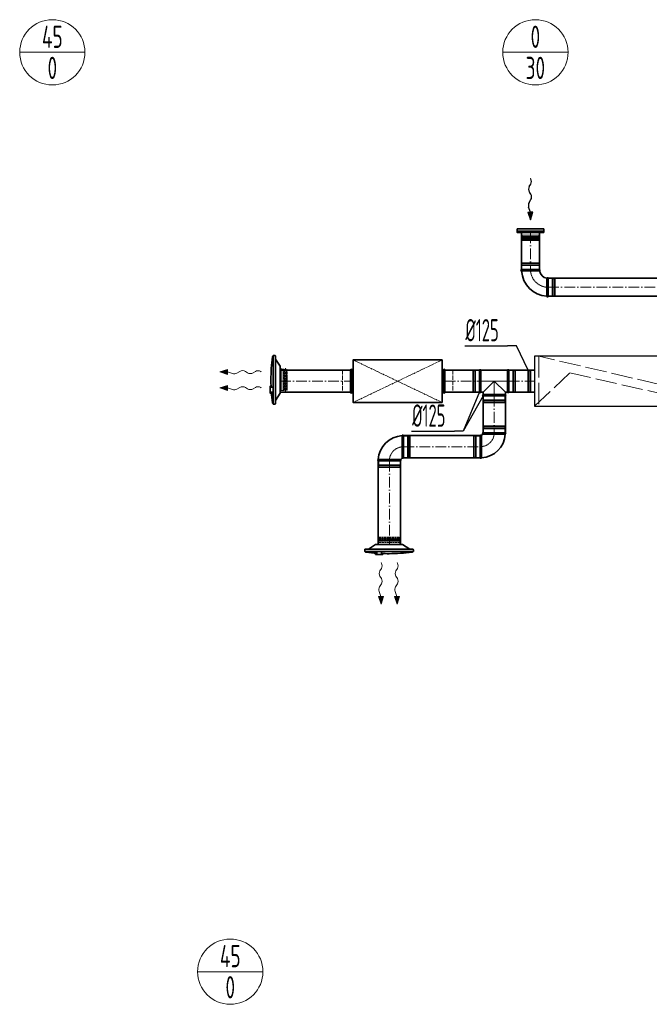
# Model space of a CAD drawing. Header units: millimetres. Extents: x -118717 to 8962, y 22910 to 145283.
# Tile 100 of 193: x -37142 to -33604, y 22910 to 28444. Entities that reach past the tile are written whole.
import ezdxf
from ezdxf.enums import TextEntityAlignment as Align

# ---------------------------------------------------------------- set-up
doc = ezdxf.new("R2010")
doc.units = ezdxf.units.MM
for name, pattern in [('ACAD_ISO02W100', [15, 12, -3]), ('ACAD_ISO10W100', [18, 12, -3, 0, -3]), ('phl_thick', [0])]:
    doc.linetypes.add(name, pattern=pattern)
for name, color, linetype, lineweight in [('VZT_01 SUP (PŘÍVOD) - OBRYS', 5, 'Continuous', 35), ('VZT_02 SUP (PŘÍVOD) - OSA', 5, 'ACAD_ISO10W100', 5), ('VZT_05 ETA (ODVOD) - OBRYS', 6, 'Continuous', 35), ('VZT_06 ETA (ODVOD) - OSA', 6, 'ACAD_ISO10W100', 5), ('VZT_21 ZAŘÍZENÍ - OBRYS', 1, 'Continuous', 30), ('VZT_22 ZAŘÍZENÍ - DETAIL', 8, 'Continuous', 5), ('VZT_30 DISTRIBUČNÍ PRVKY - OBRYS', 1, 'Continuous', 35), ('VZT_35 TLUMIČE HLUKU - OBRYS', 1, 'Continuous', 35), ('VZT_36 TLUMIČE HLUKU - OSA', 1, 'ACAD_ISO10W100', 5), ('VZT_37 TLUMIČE HLUKU - DETAIL', 8, 'ACAD_ISO02W100', 5), ('VZT_50 POPIS - OBECNE', 7, 'Continuous', 13), ('VZT_52 POPIS - DISTRIBUCE', 7, 'Continuous', 5), ('VZT_60_KOTY - DIMENZE', 7, 'Continuous', 5)]:
    doc.layers.add(name, color=color, linetype=linetype, lineweight=lineweight)
for name, color, linetype, lineweight, plot in [('VZT_03 SUP (PŘÍVOD) - NETISK', 8, 'ACAD_ISO02W100', 5, False), ('VZT_07 ETA (ODVOD) - NETISK', 8, 'ACAD_ISO02W100', 5, False), ('VZT_34 DISTRIBUČNÍ PRVKY - NETISK', 8, 'ACAD_ISO02W100', 5, False), ('VZT_39 TLUMIČE HLUKU - NETISK', 8, 'ACAD_ISO02W100', 5, False)]:
    doc.layers.add(name, color=color, linetype=linetype, lineweight=lineweight, plot=plot)
doc.styles.add('EVORA_125', font='isocp.shx', dxfattribs={"width": 0.6, "height": 125})
doc.styles.add('JS', font='isocp.shx', dxfattribs={"width": 0.6, "height": 125})

msp = doc.modelspace()

# ---------------------------------------------------------------- linework, layer by layer
at = {"color": 0, "lineweight": 13}
for p, q in [((-36018.3, 26464.9), (-35975.1, 26478.3)), ((-35975.4, 26450.3), (-36018.3, 26464.9)), ((-35975.4, 26450.3), (-35975.3, 26464.3)), ((-35975.1, 26478.3), (-35975.3, 26464.3)), ((-35975.3, 26464.3), (-35946.6, 26454.6)), ((-35921.2, 26456.8), (-35904.7, 26467.3)), ((-35873.7, 26466.8), (-35861.8, 26458.9)), ((-35830.8, 26458.5), (-35817.8, 26466.6)), ((-36018.3, 26374.9), (-35975.1, 26388.3)), ((-35975.4, 26360.3), (-36018.3, 26374.9)), ((-35975.4, 26360.3), (-35975.3, 26374.3)), ((-35975.1, 26388.3), (-35975.3, 26374.3)), ((-35975.3, 26374.3), (-35946.6, 26364.6)), ((-35921.2, 26366.8), (-35904.7, 26377.3)), ((-35873.7, 26376.8), (-35861.8, 26368.9)), ((-35830.8, 26368.5), (-35817.8, 26376.6)), ((-35118.2, 25346.3), (-35110.1, 25359.3)), ((-35028.2, 25346.3), (-35020.1, 25359.3)), ((-35109.9, 25303.4), (-35117.8, 25315.3)), ((-35019.9, 25303.4), (-35027.8, 25315.3)), ((-35119.9, 25255.9), (-35109.4, 25272.4)), ((-35029.9, 25255.9), (-35019.4, 25272.4)), ((-35126.4, 25201.7), (-35112.4, 25201.9)), ((-35126.4, 25201.7), (-35111.8, 25158.9)), ((-35112.4, 25201.9), (-35122.1, 25230.5)), ((-35098.4, 25202.1), (-35112.4, 25201.9)), ((-35111.8, 25158.9), (-35098.4, 25202.1)), ((-35036.4, 25201.7), (-35022.4, 25201.9)), ((-35036.4, 25201.7), (-35021.8, 25158.9)), ((-35022.4, 25201.9), (-35032.1, 25230.5)), ((-35008.4, 25202.1), (-35022.4, 25201.9)), ((-35021.8, 25158.9), (-35008.4, 25202.1))]:
    msp.add_line(p, q, dxfattribs=at)
at = {"lineweight": 13}
for p, q in [((-35787.7, 26466.7), (-35784.6, 26464.9)), ((-35787.7, 26376.7), (-35784.6, 26374.9)), ((-35110, 25389.4), (-35111.8, 25392.5)), ((-35020, 25389.4), (-35021.8, 25392.5))]:
    msp.add_line(p, q, dxfattribs=at)
at = {"color": 8, "lineweight": 5}
for points in [[(-34320.6, 27248), (-34320.6, 27233), (-34223.6, 27233), (-34223.6, 27248)], [(-34320.6, 27248), (-34223.6, 27248)], [(-34319.6, 27225.1), (-34272.1, 27225.1)], [(-34317.6, 27222.5), (-34272.1, 27222.5)], [(-34315.8, 27206.9), (-34317.2, 27203), (-34272.1, 27203)], [(-34316.7, 27207.1), (-34272.1, 27207.1)], [(-34316, 27218.8), (-34272.1, 27218.8)], [(-34224.6, 27225.1), (-34272.1, 27225.1)], [(-34226.5, 27222.5), (-34272.1, 27222.5)], [(-34228.1, 27218.8), (-34272.1, 27218.8)], [(-34227.4, 27207.1), (-34272.1, 27207.1)], [(-34228.3, 27206.9), (-34226.9, 27203), (-34272.1, 27203)]]:
    msp.add_lwpolyline(points, dxfattribs=at)
for points in [[(-34319.6, 27233), (-34319.6, 27225.1, 0.291473), (-34318, 27222.7, 0.291473)], [(-34224.6, 27233), (-34224.6, 27225.1, -0.291473), (-34226.1, 27222.7, -0.291473)], [(-34324.2, 27213.1), (-34318.2, 27214.5, -0.058981), (-34317.6, 27214.6), (-34272.1, 27214.6)], [(-34324.2, 27213.1), (-34318.4, 27211.7, 0.060863), (-34317.8, 27211.6), (-34272.1, 27211.6)], [(-34219.9, 27213.1), (-34225.9, 27214.5, 0.058981), (-34226.5, 27214.6), (-34272.1, 27214.6)], [(-34219.9, 27213.1), (-34225.7, 27211.7, -0.060863), (-34226.3, 27211.6), (-34272.1, 27211.6)]]:
    msp.add_lwpolyline(points, format="xyb", dxfattribs=at)
for centre, radius, start, end in [((-34307.7, 27212.4), 10.5, 142.1622, 210.2824), ((-34319.8, 27219.3), 3.88, 353.3265, 62.5007), ((-34224.3, 27219.3), 3.88, 117.4993, 186.6735), ((-34236.4, 27212.4), 10.5, 329.7176, 37.8378)]:
    msp.add_arc(centre, radius, start, end, dxfattribs=at)
at = {"color": 0, "lineweight": 13, "extrusion": (0, 0, -1)}
for centre, start_param, end_param in [((-35936.6, 26466.4), 3.908129, 5.191299), ((-35889.3, 26457.7), 0.766537, 2.375056), ((-35846.2, 26468), 3.908129, 5.516649), ((-35802.5, 26457.1), 0.766537, 2.320574), ((-35936.6, 26376.4), 3.908129, 5.191299), ((-35889.3, 26367.7), 0.766537, 2.375056), ((-35846.2, 26378), 3.908129, 5.516649), ((-35802.5, 26367.1), 0.766537, 2.320574)]:
    msp.add_ellipse(centre, major_axis=(-21.5, 0.3), ratio=0.625, start_param=start_param, end_param=end_param, dxfattribs=at)
at = {"color": 0, "lineweight": 13}
for centre, start_param, end_param in [((-35108.7, 25331), 3.908129, 5.516649), ((-35119.6, 25374.6), 0.766537, 2.320574), ((-35018.7, 25331), 3.908129, 5.516649), ((-35029.6, 25374.6), 0.766537, 2.320574), ((-35119, 25287.8), 0.766537, 2.375056), ((-35029, 25287.8), 0.766537, 2.375056), ((-35110.3, 25240.6), 3.908129, 5.191299), ((-35020.3, 25240.6), 3.908129, 5.191299)]:
    msp.add_ellipse(centre, major_axis=(0.3, -21.5), ratio=0.625, start_param=start_param, end_param=end_param, dxfattribs=at)
for points in [[(-35975.4, 26450.3), (-35975.1, 26478.3), (-36018.3, 26464.9)], [(-35975.4, 26360.3), (-35975.1, 26388.3), (-36018.3, 26374.9)], [(-35126.4, 25201.7), (-35098.4, 25202.1), (-35111.8, 25158.9)], [(-35036.4, 25201.7), (-35008.4, 25202.1), (-35021.8, 25158.9)]]:
    msp.add_solid(points, dxfattribs=at)
at = {"layer": 'VZT_01 SUP (PŘÍVOD) - OBRYS'}
for p, q in [((-34558.3, 26474.4), (-34558.3, 26349.4)), ((-34550.7, 26349.4), (-34550.7, 26474.4)), ((-34401, 26474.4), (-34550.7, 26474.4)), ((-34401, 26349.4), (-34401, 26474.4)), ((-34393.3, 26349.4), (-34393.3, 26474.4)), ((-34475.8, 26411.9), (-34538.3, 26349.4)), ((-34413.3, 26349.4), (-34475.8, 26411.9)), ((-34538.3, 26349.4), (-34550.7, 26349.4)), ((-34538.3, 26336.6), (-34538.3, 26349.4)), ((-34413.3, 26336.6), (-34413.3, 26349.4)), ((-34401, 26349.4), (-34413.3, 26349.4)), ((-34538.3, 26336.6), (-34413.3, 26336.6)), ((-34538.3, 26328.9), (-34413.3, 26328.9)), ((-34538.3, 26122.5), (-34413.3, 26122.5)), ((-34993.7, 25981), (-34993.7, 26106)), ((-34986, 25981), (-34986, 26106)), ((-34554.8, 26106), (-34554.8, 25981)), ((-34547.2, 26106), (-34547.2, 25981)), ((-34538.3, 26114.9), (-34413.3, 26114.9)), ((-35002.5, 25972.2), (-35127.5, 25972.2)), ((-35002.5, 25964.5), (-35127.5, 25964.5))]:
    msp.add_line(p, q, dxfattribs=at)
at = {"layer": 'VZT_01 SUP (PŘÍVOD) - OBRYS', "elevation": 0}
for points in [[(-35283.5, 26474.4), (-35678.6, 26474.4)], [(-34558.3, 26474.4), (-34753.5, 26474.4)], [(-34248.6, 26474.4), (-34393.3, 26474.4)], [(-35283.5, 26349.4), (-35678.6, 26349.4)], [(-34558.3, 26349.4), (-34753.5, 26349.4)], [(-34248.6, 26349.4), (-34393.3, 26349.4)], [(-34538.3, 26122.5), (-34538.3, 26328.9)], [(-34413.3, 26122.5), (-34413.3, 26328.9)], [(-34554.8, 26106), (-34986, 26106)], [(-35127.5, 25494.5), (-35127.5, 25964.5)], [(-35002.5, 25494.5), (-35002.5, 25964.5)], [(-34554.8, 25981), (-34986, 25981)]]:
    msp.add_lwpolyline(points, dxfattribs=at)
at = {"layer": 'VZT_01 SUP (PŘÍVOD) - OBRYS'}
for centre, radius, start, end in [((-34554.5, 26472.8), 4.17, 23.4678, 156.5322), ((-34397.1, 26472.8), 4.17, 23.4678, 156.5322), ((-34554.5, 26351.1), 4.17, 203.4678, 336.5322), ((-34397.1, 26351.1), 4.17, 203.4678, 336.5322), ((-34536.6, 26332.8), 4.17, 113.4678, 246.5322), ((-34415, 26332.8), 4.17, 293.4678, 66.5322), ((-34536.6, 26118.7), 4.17, 113.4678, 246.5322), ((-34415, 26118.7), 4.17, 290.3309, 66.5322), ((-34986, 25964.5), 141.5, 93.1369, 176.8631), ((-34989.8, 26104.4), 4.17, 23.4678, 159.6691), ((-34551, 26104.4), 4.17, 23.4678, 156.5322), ((-34554.8, 26122.5), 16.5, 293.8093, 336.1907), ((-34554.8, 26122.5), 141.5, 273.1369, 356.8631), ((-35125.8, 25968.4), 4.17, 110.3309, 246.5322), ((-35004.2, 25968.4), 4.17, 293.4678, 66.5322), ((-34986, 25964.5), 16.5, 113.8093, 156.1907), ((-34989.8, 25982.7), 4.17, 203.4678, 336.5322), ((-34551, 25982.7), 4.17, 203.4678, 339.6691)]:
    msp.add_arc(centre, radius, start, end, dxfattribs=at)
at = {"layer": 'VZT_02 SUP (PŘÍVOD) - OSA', "ltscale": 5, "elevation": 0}
for points in [[(-35678.6, 26411.9), (-35283.5, 26411.9)], [(-34753.5, 26411.9), (-34558.3, 26411.9)], [(-34393.3, 26411.9), (-34248.6, 26411.9)], [(-34475.8, 26328.9), (-34475.8, 26122.5)], [(-34986, 26043.5), (-34554.8, 26043.5)], [(-35065, 25964.5), (-35065, 25494.5)]]:
    msp.add_lwpolyline(points, dxfattribs=at)
at = {"layer": 'VZT_02 SUP (PŘÍVOD) - OSA', "ltscale": 0.3, "elevation": 0}
msp.add_lwpolyline([(-34475.8, 26328.9), (-34475.8, 26411.9)], dxfattribs=at)
for points in [[(-34475.8, 26122.5), (-34475.8, 26122.5, -0.414214), (-34554.8, 26043.5), (-34554.8, 26043.5)], [(-35065, 25964.5), (-35065, 25964.5, -0.414214), (-34986, 26043.5), (-34986, 26043.5)]]:
    msp.add_lwpolyline(points, format="xyb", dxfattribs=at)
at = {"layer": 'VZT_03 SUP (PŘÍVOD) - NETISK', "ltscale": 0.4}
for p, q in [((-34596.3, 26351.9), (-34596.3, 26471.9)), ((-34596.3, 26471.9), (-34592.3, 26471.9)), ((-34592.3, 26351.9), (-34592.3, 26471.9)), ((-34592.3, 26470.9), (-34591.8, 26470.9)), ((-34591.8, 26350.9), (-34591.8, 26472.9)), ((-34591.8, 26472.9), (-34591.3, 26472.9)), ((-34591.3, 26350.9), (-34591.3, 26472.9)), ((-34591.3, 26470.9), (-34584.3, 26470.9)), ((-34584.3, 26350.9), (-34584.3, 26472.9)), ((-34584.3, 26472.9), (-34583.8, 26472.9)), ((-34583.8, 26350.9), (-34583.8, 26472.9)), ((-34583.8, 26470.9), (-34580.3, 26470.9)), ((-34580.3, 26351.9), (-34580.3, 26471.9)), ((-34580.3, 26471.9), (-34558.3, 26471.9)), ((-34393.3, 26471.9), (-34371.3, 26471.9)), ((-34371.3, 26351.9), (-34371.3, 26471.9)), ((-34371.3, 26470.9), (-34367.8, 26470.9)), ((-34367.8, 26350.9), (-34367.8, 26472.9)), ((-34367.8, 26472.9), (-34367.3, 26472.9)), ((-34367.3, 26350.9), (-34367.3, 26472.9)), ((-34367.3, 26470.9), (-34360.3, 26470.9)), ((-34360.3, 26350.9), (-34360.3, 26472.9)), ((-34360.3, 26472.9), (-34359.8, 26472.9)), ((-34359.8, 26350.9), (-34359.8, 26472.9)), ((-34359.8, 26470.9), (-34359.3, 26470.9)), ((-34359.3, 26351.9), (-34359.3, 26471.9)), ((-34359.3, 26471.9), (-34355.3, 26471.9)), ((-34355.3, 26351.9), (-34355.3, 26471.9)), ((-34596.3, 26351.9), (-34592.3, 26351.9)), ((-34592.3, 26352.9), (-34591.8, 26352.9)), ((-34591.8, 26350.9), (-34591.3, 26350.9)), ((-34591.3, 26352.9), (-34584.3, 26352.9)), ((-34584.3, 26350.9), (-34583.8, 26350.9)), ((-34583.8, 26352.9), (-34580.3, 26352.9)), ((-34580.3, 26351.9), (-34558.3, 26351.9)), ((-34393.3, 26351.9), (-34371.3, 26351.9)), ((-34371.3, 26352.9), (-34367.8, 26352.9)), ((-34367.8, 26350.9), (-34367.3, 26350.9)), ((-34367.3, 26352.9), (-34360.3, 26352.9)), ((-34360.3, 26350.9), (-34359.8, 26350.9)), ((-34359.8, 26352.9), (-34359.3, 26352.9)), ((-34359.3, 26351.9), (-34355.3, 26351.9)), ((-34536.8, 26303.4), (-34414.8, 26303.4)), ((-34536.8, 26303.4), (-34536.8, 26302.9)), ((-34536.8, 26302.9), (-34414.8, 26302.9)), ((-34536.8, 26295.9), (-34414.8, 26295.9)), ((-34536.8, 26295.9), (-34536.8, 26295.4)), ((-34536.8, 26295.4), (-34414.8, 26295.4)), ((-34535.8, 26328.9), (-34535.8, 26306.9)), ((-34535.8, 26306.9), (-34415.8, 26306.9)), ((-34535.8, 26294.9), (-34415.8, 26294.9)), ((-34535.8, 26294.9), (-34535.8, 26290.9)), ((-34535.8, 26290.9), (-34415.8, 26290.9)), ((-34534.8, 26306.9), (-34534.8, 26303.4)), ((-34534.8, 26302.9), (-34534.8, 26295.9)), ((-34534.8, 26295.4), (-34534.8, 26294.9)), ((-34416.8, 26306.9), (-34416.8, 26303.4)), ((-34416.8, 26302.9), (-34416.8, 26295.9)), ((-34416.8, 26295.4), (-34416.8, 26294.9)), ((-34415.8, 26328.9), (-34415.8, 26306.9)), ((-34415.8, 26294.9), (-34415.8, 26290.9)), ((-34414.8, 26303.4), (-34414.8, 26302.9)), ((-34414.8, 26295.9), (-34414.8, 26295.4)), ((-34536.8, 26156), (-34414.8, 26156)), ((-34536.8, 26156), (-34536.8, 26155.5)), ((-34536.8, 26155.5), (-34414.8, 26155.5)), ((-34536.8, 26148.5), (-34414.8, 26148.5)), ((-34536.8, 26148.5), (-34536.8, 26148)), ((-34536.8, 26148), (-34414.8, 26148)), ((-34535.8, 26160.5), (-34415.8, 26160.5)), ((-34535.8, 26160.5), (-34535.8, 26156.5)), ((-34535.8, 26156.5), (-34415.8, 26156.5)), ((-34535.8, 26144.5), (-34415.8, 26144.5)), ((-34535.8, 26144.5), (-34535.8, 26122.5)), ((-34534.8, 26156.5), (-34534.8, 26156)), ((-34534.8, 26155.5), (-34534.8, 26148.5)), ((-34534.8, 26148), (-34534.8, 26144.5)), ((-34416.8, 26156.5), (-34416.8, 26156)), ((-34416.8, 26155.5), (-34416.8, 26148.5)), ((-34416.8, 26148), (-34416.8, 26144.5)), ((-34415.8, 26160.5), (-34415.8, 26156.5)), ((-34415.8, 26144.5), (-34415.8, 26122.5)), ((-34414.8, 26156), (-34414.8, 26155.5)), ((-34414.8, 26148.5), (-34414.8, 26148)), ((-34986, 26103.5), (-34964, 26103.5)), ((-34964, 25983.5), (-34964, 26103.5)), ((-34964, 26102.5), (-34960.5, 26102.5)), ((-34960.5, 25982.5), (-34960.5, 26104.5)), ((-34960.5, 26104.5), (-34960, 26104.5)), ((-34960, 25982.5), (-34960, 26104.5)), ((-34960, 26102.5), (-34953, 26102.5)), ((-34953, 25982.5), (-34953, 26104.5)), ((-34953, 26104.5), (-34952.5, 26104.5)), ((-34952.5, 25982.5), (-34952.5, 26104.5)), ((-34952.5, 26102.5), (-34952, 26102.5)), ((-34952, 25983.5), (-34952, 26103.5)), ((-34952, 26103.5), (-34948, 26103.5)), ((-34948, 25983.5), (-34948, 26103.5)), ((-34592.8, 26103.5), (-34592.8, 25983.5)), ((-34588.8, 26103.5), (-34592.8, 26103.5)), ((-34588.8, 26103.5), (-34588.8, 25983.5)), ((-34588.3, 26102.5), (-34588.8, 26102.5)), ((-34588.3, 26104.5), (-34588.3, 25982.5)), ((-34587.8, 26104.5), (-34588.3, 26104.5)), ((-34587.8, 26104.5), (-34587.8, 25982.5)), ((-34580.8, 26102.5), (-34587.8, 26102.5)), ((-34580.8, 26104.5), (-34580.8, 25982.5)), ((-34580.3, 26104.5), (-34580.8, 26104.5)), ((-34580.3, 26104.5), (-34580.3, 25982.5)), ((-34576.8, 26102.5), (-34580.3, 26102.5)), ((-34576.8, 26103.5), (-34576.8, 25983.5)), ((-34554.8, 26103.5), (-34576.8, 26103.5)), ((-35125, 25942.5), (-35125, 25964.5)), ((-35005, 25942.5), (-35005, 25964.5)), ((-34986, 25983.5), (-34964, 25983.5)), ((-34964, 25984.5), (-34960.5, 25984.5)), ((-34960.5, 25982.5), (-34960, 25982.5)), ((-34960, 25984.5), (-34953, 25984.5)), ((-34953, 25982.5), (-34952.5, 25982.5)), ((-34952.5, 25984.5), (-34952, 25984.5)), ((-34952, 25983.5), (-34948, 25983.5)), ((-34588.8, 25983.5), (-34592.8, 25983.5)), ((-34588.3, 25984.5), (-34588.8, 25984.5)), ((-34587.8, 25982.5), (-34588.3, 25982.5)), ((-34580.8, 25984.5), (-34587.8, 25984.5)), ((-34580.3, 25982.5), (-34580.8, 25982.5)), ((-34576.8, 25984.5), (-34580.3, 25984.5)), ((-34554.8, 25983.5), (-34576.8, 25983.5)), ((-35004, 25939), (-35126, 25939)), ((-35126, 25938.5), (-35126, 25939)), ((-35004, 25938.5), (-35126, 25938.5)), ((-35004, 25931.5), (-35126, 25931.5)), ((-35126, 25931), (-35126, 25931.5)), ((-35004, 25931), (-35126, 25931)), ((-35005, 25942.5), (-35125, 25942.5)), ((-35005, 25930.5), (-35125, 25930.5)), ((-35125, 25926.5), (-35125, 25930.5)), ((-35005, 25926.5), (-35125, 25926.5)), ((-35124, 25939), (-35124, 25942.5)), ((-35124, 25931.5), (-35124, 25938.5)), ((-35124, 25930.5), (-35124, 25931)), ((-35006, 25939), (-35006, 25942.5)), ((-35006, 25931.5), (-35006, 25938.5)), ((-35006, 25930.5), (-35006, 25931)), ((-35005, 25926.5), (-35005, 25930.5)), ((-35004, 25938.5), (-35004, 25939)), ((-35004, 25931), (-35004, 25931.5))]:
    msp.add_line(p, q, dxfattribs=at)
at = {"layer": 'VZT_03 SUP (PŘÍVOD) - NETISK', "ltscale": 0.4, "elevation": 0}
msp.add_lwpolyline([(-34393.3, 26411.9), (-34558.3, 26411.9)], dxfattribs=at)
at = {"layer": 'VZT_05 ETA (ODVOD) - OBRYS'}
for p, q in [((-34321.8, 27039.7), (-34221.8, 27039.7)), ((-34321.8, 27031.7), (-34271.6, 27031.7)), ((-34171.8, 26989.7), (-34171.8, 26889.7)), ((-34179.8, 26889.7), (-34179.8, 26939.8))]:
    msp.add_line(p, q, dxfattribs=at)
for points in [[(-34321.8, 27039.7), (-34321.8, 27247.3)], [(-34221.8, 27039.7), (-34221.8, 27247.3)], [(-33212, 26990.5), (-34171.8, 26990.5)], [(-33212, 26890.5), (-34171.8, 26890.5)]]:
    msp.add_lwpolyline(points, dxfattribs=at)
for centre, radius, start, end in [((-34321.8, 27035.7), 4, 90, 270), ((-34171.8, 27039.7), 150, 183.0572, 266.9428), ((-34221.8, 27035.7), 4, 279.1478, 90), ((-34171.8, 27039.7), 50, 189.1478, 260.8522), ((-34175.8, 26989.7), 4, 0, 170.8522), ((-34175.8, 26889.7), 4, 180, 0)]:
    msp.add_arc(centre, radius, start, end, dxfattribs=at)
for points, knots in [([(-34271.6, 27031.7), (-34265.3, 27031.7), (-34259, 27031.7), (-34246.9, 27031.7), (-34241.3, 27031.7), (-34231.8, 27031.7), (-34228, 27031.7), (-34222.7, 27031.7), (-34221.3, 27031.7), (-34221.2, 27031.7), (-34221.2, 27031.7), (-34221.2, 27031.7)], [78.71119, 78.71119, 78.71119, 78.71119, 97.804615, 97.804615, 117.523893, 117.523893, 137.264303, 137.264303, 156.831737, 156.831737, 157.874915, 157.874915, 157.874915, 157.874915]), ([(-34179.8, 26990.3), (-34179.8, 26990.3), (-34179.8, 26989.2), (-34179.8, 26984.7), (-34179.8, 26981.2), (-34179.8, 26972.3), (-34179.8, 26967), (-34179.8, 26955), (-34179.8, 26948.6), (-34179.8, 26941.3), (-34179.8, 26940.5), (-34179.8, 26939.8)], [157.874915, 157.874915, 157.874915, 157.874915, 176.103874, 176.103874, 195.460379, 195.460379, 215.101284, 215.101284, 234.82164, 234.82164, 237.034743, 237.034743, 237.034743, 237.034743])]:
    msp.add_open_spline(points, degree=3, knots=knots, dxfattribs=at)
at = {"layer": 'VZT_06 ETA (ODVOD) - OSA', "ltscale": 5}
for points in [[(-34271.8, 27247.3), (-34271.8, 27039.7)], [(-34171.8, 26940.5), (-33212, 26940.5)]]:
    msp.add_lwpolyline(points, dxfattribs=at)
at = {"layer": 'VZT_06 ETA (ODVOD) - OSA', "ltscale": 0.3}
msp.add_lwpolyline([(-34171.8, 26939.7), (-34171.8, 26939.7, -0.414214), (-34271.8, 27039.7), (-34271.8, 27039.7)], format="xyb", dxfattribs=at)
at = {"layer": 'VZT_07 ETA (ODVOD) - NETISK', "ltscale": 0.4}
for p, q in [((-34321.8, 27073.2), (-34221.8, 27073.2)), ((-34321.8, 27072.7), (-34321.8, 27073.2)), ((-34321.8, 27072.7), (-34221.8, 27072.7)), ((-34321.8, 27065.7), (-34221.8, 27065.7)), ((-34321.8, 27065.2), (-34321.8, 27065.7)), ((-34321.8, 27065.2), (-34221.8, 27065.2)), ((-34320.8, 27077.7), (-34222.8, 27077.7)), ((-34320.8, 27073.7), (-34320.8, 27077.7)), ((-34320.8, 27073.7), (-34222.8, 27073.7)), ((-34320.8, 27061.7), (-34222.8, 27061.7)), ((-34320.8, 27039.7), (-34320.8, 27061.7)), ((-34319.8, 27073.2), (-34319.8, 27073.7)), ((-34319.8, 27065.7), (-34319.8, 27072.7)), ((-34319.8, 27061.7), (-34319.8, 27065.2)), ((-34223.8, 27073.2), (-34223.8, 27073.7)), ((-34223.8, 27065.7), (-34223.8, 27072.7)), ((-34223.8, 27061.7), (-34223.8, 27065.2)), ((-34222.8, 27073.7), (-34222.8, 27077.7)), ((-34222.8, 27039.7), (-34222.8, 27061.7)), ((-34221.8, 27072.7), (-34221.8, 27073.2)), ((-34221.8, 27065.2), (-34221.8, 27065.7)), ((-34149.8, 26988.7), (-34171.8, 26988.7)), ((-34149.8, 26890.7), (-34149.8, 26988.7)), ((-34146.3, 26987.7), (-34149.8, 26987.7)), ((-34146.3, 26889.7), (-34146.3, 26989.7)), ((-34145.8, 26989.7), (-34146.3, 26989.7)), ((-34145.8, 26889.7), (-34145.8, 26989.7)), ((-34138.8, 26987.7), (-34145.8, 26987.7)), ((-34138.8, 26889.7), (-34138.8, 26989.7)), ((-34138.3, 26989.7), (-34138.8, 26989.7)), ((-34138.3, 26889.7), (-34138.3, 26989.7)), ((-34137.8, 26987.7), (-34138.3, 26987.7)), ((-34137.8, 26890.7), (-34137.8, 26988.7)), ((-34133.8, 26988.7), (-34137.8, 26988.7)), ((-34133.8, 26890.7), (-34133.8, 26988.7)), ((-34149.8, 26890.7), (-34171.8, 26890.7)), ((-34146.3, 26891.7), (-34149.8, 26891.7)), ((-34145.8, 26889.7), (-34146.3, 26889.7)), ((-34138.8, 26891.7), (-34145.8, 26891.7)), ((-34138.3, 26889.7), (-34138.8, 26889.7)), ((-34137.8, 26891.7), (-34138.3, 26891.7)), ((-34133.8, 26890.7), (-34137.8, 26890.7)), ((-34286.6, 26351.9), (-34286.6, 26471.9)), ((-34282.6, 26471.9), (-34286.6, 26471.9)), ((-34282.6, 26351.9), (-34282.6, 26471.9)), ((-34282.1, 26470.9), (-34282.6, 26470.9)), ((-34282.1, 26350.9), (-34282.1, 26472.9)), ((-34281.6, 26472.9), (-34282.1, 26472.9)), ((-34281.6, 26350.9), (-34281.6, 26472.9)), ((-34274.6, 26470.9), (-34281.6, 26470.9)), ((-34274.6, 26350.9), (-34274.6, 26472.9)), ((-34274.1, 26472.9), (-34274.6, 26472.9)), ((-34274.1, 26350.9), (-34274.1, 26472.9)), ((-34270.6, 26470.9), (-34274.1, 26470.9)), ((-34270.6, 26351.9), (-34270.6, 26471.9)), ((-34248.6, 26471.9), (-34270.6, 26471.9)), ((-34282.6, 26351.9), (-34286.6, 26351.9)), ((-34282.1, 26352.9), (-34282.6, 26352.9)), ((-34281.6, 26350.9), (-34282.1, 26350.9)), ((-34274.6, 26352.9), (-34281.6, 26352.9)), ((-34274.1, 26350.9), (-34274.6, 26350.9)), ((-34270.6, 26352.9), (-34274.1, 26352.9)), ((-34248.6, 26351.9), (-34270.6, 26351.9))]:
    msp.add_line(p, q, dxfattribs=at)
at = {"layer": 'VZT_21 ZAŘÍZENÍ - OBRYS', "elevation": 0}
msp.add_lwpolyline([(-34248.6, 26271.9), (-32748.6, 26271.9), (-32748.6, 26551.9), (-34248.6, 26551.9)], close=True, dxfattribs=at)
at = {"layer": 'VZT_22 ZAŘÍZENÍ - DETAIL', "linetype": 'ACAD_ISO02W100', "lineweight": 5, "ltscale": 10, "elevation": 0}
for points in [[(-34224.7, 26551.9), (-34224.7, 26271.9)], [(-33212.4, 26551.9), (-33407.1, 26361.9), (-34224.7, 26551.9)], [(-34248.6, 26271.9), (-34051.2, 26459.1), (-33232.9, 26271.9)]]:
    msp.add_lwpolyline(points, dxfattribs=at)
at = {"layer": 'VZT_30 DISTRIBUČNÍ PRVKY - OBRYS'}
msp.add_lwpolyline([(-34347.1, 27268), (-34197.1, 27268), (-34197.1, 27248), (-34347.1, 27248)], close=True, dxfattribs=at)
msp.add_lwpolyline([(-34197.1, 27254.8), (-34347.1, 27254.8)], dxfattribs=at)
for points in [[(-35730.6, 26419.9, -0.0327), (-35722.1, 26548.4), (-35721.5, 26551.4, -0.36397), (-35718.6, 26553.9), (-35717.6, 26553.9)], [(-35717.6, 26556.4), (-35717.6, 26283.4), (-35708.4, 26283.4, 0.414214), (-35704.6, 26287.2), (-35704.6, 26552.5, 0.414214), (-35708.4, 26556.4), (-35717.6, 26556.4)], [(-35704.6, 26303.8), (-35679.2, 26344.2, 0.141374), (-35678.6, 26346.2), (-35678.6, 26493.6, 0.141374), (-35679.2, 26495.6), (-35704.6, 26536)], [(-35730.6, 26419.9, 0.010645), (-35729.6, 26377.9, 0.010645)], [(-35717.6, 26350.6), (-35730, 26350.6, 0.267949), (-35730.4, 26350.4), (-35733.7, 26344.7, -0.267949), (-35734.1, 26344.5), (-35734.7, 26344.5), (-35734.7, 26384.1), (-35734.1, 26384.1, -0.267949), (-35733.7, 26383.9), (-35730.4, 26378.1, 0.267949), (-35730, 26377.9), (-35717.6, 26377.9)], [(-35728.1, 26350.6, 0.015115), (-35722.1, 26291.3), (-35721.5, 26288.4, 0.36397), (-35718.6, 26285.9), (-35717.6, 26285.9)]]:
    msp.add_lwpolyline(points, format="xyb", dxfattribs=at)
at = {"layer": 'VZT_30 DISTRIBUČNÍ PRVKY - OBRYS', "elevation": 0}
for points in [[(-34930.3, 25455.5), (-35203.3, 25455.5), (-35203.3, 25464.7, -0.414214), (-35199.5, 25468.5), (-34934.2, 25468.5, -0.414214), (-34930.3, 25464.7), (-34930.3, 25455.5)], [(-35182.9, 25468.5), (-35142.5, 25493.9, -0.141374), (-35140.5, 25494.5), (-34993.1, 25494.5, -0.141374), (-34991.1, 25493.9), (-34950.7, 25468.5)], [(-35136.1, 25445, -0.015115), (-35195.4, 25451), (-35198.3, 25451.5, -0.36397), (-35200.8, 25454.5), (-35200.8, 25455.5)], [(-35136.1, 25455.5), (-35136.1, 25443.1, -0.267949), (-35136.3, 25442.7), (-35142, 25439.4, 0.267949), (-35142.2, 25439), (-35142.2, 25438.4), (-35102.6, 25438.4), (-35102.6, 25439, 0.267949), (-35102.8, 25439.4), (-35108.6, 25442.7, -0.267949), (-35108.8, 25443.1), (-35108.8, 25455.5)], [(-35066.8, 25442.5, -0.010645), (-35108.8, 25443.4, -0.010645)], [(-35066.8, 25442.5, 0.0327), (-34938.3, 25451), (-34935.3, 25451.5, 0.36397), (-34932.8, 25454.5), (-34932.8, 25455.5)]]:
    msp.add_lwpolyline(points, format="xyb", dxfattribs=at)
at = {"layer": 'VZT_34 DISTRIBUČNÍ PRVKY - NETISK'}
for points in [[(-35678.6, 26480.9), (-35668.6, 26480.9), (-35668.6, 26358.9), (-35678.6, 26358.9)], [(-35678.6, 26480.9), (-35678.6, 26358.9)], [(-35660.7, 26479.9), (-35660.7, 26419.8)], [(-35658, 26477.9), (-35658, 26419.8)], [(-35654.4, 26476.3), (-35654.4, 26419.8)], [(-35642.7, 26477.1), (-35642.7, 26419.8)], [(-35642.5, 26476.1), (-35638.6, 26477.5), (-35638.6, 26419.8)], [(-35660.7, 26359.7), (-35660.7, 26419.8)], [(-35658, 26361.7), (-35658, 26419.8)], [(-35654.4, 26363.3), (-35654.4, 26419.8)], [(-35642.7, 26362.5), (-35642.7, 26419.8)], [(-35642.5, 26363.5), (-35638.6, 26362.1), (-35638.6, 26419.8)]]:
    msp.add_lwpolyline(points, dxfattribs=at)
for points in [[(-35668.6, 26479.9), (-35660.7, 26479.9, -0.291473), (-35658.3, 26478.3, -0.291473)], [(-35648.7, 26484.5), (-35650.1, 26478.6, 0.058981), (-35650.2, 26477.9), (-35650.2, 26419.8)], [(-35648.7, 26484.5), (-35647.3, 26478.8, -0.060863), (-35647.2, 26478.1), (-35647.2, 26419.8)], [(-35648.7, 26355.1), (-35650.1, 26361.1, -0.058981), (-35650.2, 26361.7), (-35650.2, 26419.8)], [(-35648.7, 26355.1), (-35647.3, 26360.8, 0.060863), (-35647.2, 26361.5), (-35647.2, 26419.8)], [(-35668.6, 26359.7), (-35660.7, 26359.7, 0.291473), (-35658.3, 26361.3, 0.291473)]]:
    msp.add_lwpolyline(points, format="xyb", dxfattribs=at)
at = {"layer": 'VZT_34 DISTRIBUČNÍ PRVKY - NETISK', "elevation": 0}
for points in [[(-35131.6, 25524.4), (-35125.9, 25525.8, -0.060863), (-35125.2, 25525.9), (-35066.9, 25525.9)], [(-35131.6, 25524.4), (-35125.6, 25523, 0.058981), (-35125, 25522.9), (-35066.9, 25522.9)], [(-35127, 25504.5), (-35127, 25512.4, -0.291473), (-35125.4, 25514.8, -0.291473)], [(-35002.2, 25524.4), (-35007.9, 25525.8, 0.060863), (-35008.6, 25525.9), (-35066.9, 25525.9)], [(-35002.2, 25524.4), (-35008.1, 25523, -0.058981), (-35008.8, 25522.9), (-35066.9, 25522.9)], [(-35006.8, 25504.5), (-35006.8, 25512.4, 0.291473), (-35008.3, 25514.8, 0.291473)]]:
    msp.add_lwpolyline(points, format="xyb", dxfattribs=at)
for points in [[(-35127, 25512.4), (-35066.9, 25512.4)], [(-35125, 25515), (-35066.9, 25515)], [(-35123.2, 25530.6), (-35124.6, 25534.5), (-35066.9, 25534.5)], [(-35124.1, 25530.4), (-35066.9, 25530.4)], [(-35123.4, 25518.7), (-35066.9, 25518.7)], [(-35010.6, 25530.6), (-35009.2, 25534.5), (-35066.9, 25534.5)], [(-35009.6, 25530.4), (-35066.9, 25530.4)], [(-35010.4, 25518.7), (-35066.9, 25518.7)], [(-35008.8, 25515), (-35066.9, 25515)], [(-35006.8, 25512.4), (-35066.9, 25512.4)], [(-35005.8, 25494.5), (-35005.8, 25504.5), (-35127.8, 25504.5), (-35127.8, 25494.5)], [(-35005.8, 25494.5), (-35127.8, 25494.5)]]:
    msp.add_lwpolyline(points, dxfattribs=at)
at = {"layer": 'VZT_34 DISTRIBUČNÍ PRVKY - NETISK'}
for centre, radius, start, end in [((-35654.9, 26480.1), 3.88, 207.4993, 276.6735), ((-35648, 26468), 10.5, 59.7176, 127.8378), ((-35654.9, 26359.5), 3.88, 83.3265, 152.5007), ((-35648, 26371.6), 10.5, 232.1622, 300.2824), ((-35115.1, 25525.1), 10.5, 149.7176, 217.8378), ((-35127.2, 25518.2), 3.88, 297.4993, 6.6735), ((-35018.7, 25525.1), 10.5, 322.1622, 30.2824), ((-35006.6, 25518.2), 3.88, 173.3265, 242.5007)]:
    msp.add_arc(centre, radius, start, end, dxfattribs=at)
at = {"layer": 'VZT_35 TLUMIČE HLUKU - OBRYS'}
for p, q in [((-35283.5, 26474.4), (-35283.5, 26349.4)), ((-34753.5, 26474.4), (-34753.5, 26349.4))]:
    msp.add_line(p, q, dxfattribs=at)
at = {"layer": 'VZT_35 TLUMIČE HLUKU - OBRYS', "elevation": 0}
msp.add_lwpolyline([(-34768.5, 26292.4), (-35268.5, 26292.4), (-35268.5, 26531.4), (-34768.5, 26531.4)], close=True, dxfattribs=at)
for points in [[(-35274.5, 26474.4), (-35274.5, 26349.4)], [(-35274.5, 26474.4), (-35268.5, 26474.4)], [(-34762.5, 26474.4), (-34768.5, 26474.4)], [(-34762.5, 26474.4), (-34762.5, 26349.4)], [(-35274.5, 26349.4), (-35268.5, 26349.4)], [(-34762.5, 26349.4), (-34768.5, 26349.4)]]:
    msp.add_lwpolyline(points, dxfattribs=at)
at = {"layer": 'VZT_35 TLUMIČE HLUKU - OBRYS'}
for centre, start, end in [((-35279, 26474.4), 0, 180), ((-34758, 26474.4), 0, 180), ((-35279, 26349.4), 180, 0), ((-34758, 26349.4), 180, 0)]:
    msp.add_arc(centre, 4.5, start, end, dxfattribs=at)
at = {"layer": 'VZT_36 TLUMIČE HLUKU - OSA', "ltscale": 5, "elevation": 0}
for points in [[(-35283.5, 26411.9), (-35268.5, 26411.9)], [(-34753.5, 26411.9), (-34768.5, 26411.9)]]:
    msp.add_lwpolyline(points, dxfattribs=at)
at = {"layer": 'VZT_37 TLUMIČE HLUKU - DETAIL', "lineweight": 5, "elevation": 0}
for points in [[(-34768.5, 26292.4), (-35268.5, 26531.4)], [(-35268.5, 26292.4), (-34768.5, 26531.4)]]:
    msp.add_lwpolyline(points, dxfattribs=at)
at = {"layer": 'VZT_39 TLUMIČE HLUKU - NETISK', "ltscale": 2, "elevation": 0}
for points in [[(-35283.5, 26474.4), (-35328.5, 26474.4), (-35328.5, 26349.4), (-35283.5, 26349.4)], [(-34753.5, 26474.4), (-34708.5, 26474.4), (-34708.5, 26349.4), (-34753.5, 26349.4)]]:
    msp.add_lwpolyline(points, dxfattribs=at)
at = {"layer": 'VZT_50 POPIS - OBECNE', "color": 0, "lineweight": -2}
for p, q in [((-34278.5, 27506.2), (-34270.3, 27519.2)), ((-34270.1, 27463.3), (-34278.1, 27475.2)), ((-34280.1, 27415.8), (-34269.7, 27432.3)), ((-34286.6, 27361.6), (-34272.6, 27361.7)), ((-34286.6, 27361.6), (-34272.1, 27318.7)), ((-34272.6, 27361.7), (-34282.4, 27390.4)), ((-34258.7, 27361.9), (-34272.6, 27361.7)), ((-34272.1, 27318.7), (-34258.7, 27361.9))]:
    msp.add_line(p, q, dxfattribs=at)
at = {"layer": 'VZT_50 POPIS - OBECNE'}
msp.add_line((-34270.2, 27549.3), (-34272.1, 27552.4), dxfattribs=at)
at = {"layer": 'VZT_50 POPIS - OBECNE', "color": 0, "lineweight": -2}
for centre, start_param, end_param in [((-34269, 27490.8), 3.908129, 5.516649), ((-34279.8, 27534.5), 0.766537, 2.320574), ((-34279.2, 27447.7), 0.766537, 2.375056), ((-34270.6, 27400.4), 3.908129, 5.191299)]:
    msp.add_ellipse(centre, major_axis=(0.3, -21.5), ratio=0.625, start_param=start_param, end_param=end_param, dxfattribs=at)
msp.add_solid([(-34286.6, 27361.6), (-34258.7, 27361.9), (-34272.1, 27318.7)], dxfattribs=at)
at = {"layer": 'VZT_52 POPIS - DISTRIBUCE'}
for p, q in [((-37142.3, 28260.3), (-36775.5, 28260.3)), ((-34427.9, 28260.3), (-34061.1, 28260.3)), ((-36142.3, 23093.2), (-35775.6, 23093.2))]:
    msp.add_line(p, q, dxfattribs=at)
for centre in [(-36958.9, 28260.3), (-34244.5, 28260.3), (-35959, 23093.2)]:
    msp.add_circle(centre, 183.4, dxfattribs=at)
at = {"layer": 'VZT_60_KOTY - DIMENZE', "linetype": 'ByBlock', "lineweight": -2}
for p, q in [((-34350.4, 26611.1), (-34400.4, 26611.1)), ((-34649.9, 26131.1), (-34699.9, 26131.1))]:
    msp.add_line(p, q, dxfattribs=at)
at = {"layer": 'VZT_60_KOTY - DIMENZE', "linetype": 'ByBlock', "lineweight": -2, "elevation": 0}
for points in [[(-34641, 26611.1), (-34400.4, 26611.1)], [(-34284.5, 26474), (-34350.4, 26611.1)]]:
    msp.add_lwpolyline(points, dxfattribs=at)
at = {"layer": 'VZT_60_KOTY - DIMENZE', "linetype": 'ByBlock', "lineweight": -2}
for points in [[(-34558.3, 26351.9), (-34649.9, 26131.1)], [(-34538.3, 26328.9), (-34649.9, 26131.1)], [(-34940.5, 26131.1), (-34699.9, 26131.1)]]:
    msp.add_lwpolyline(points, dxfattribs=at)

# ---------------------------------------------------------------- texts
at = {"layer": 'VZT_52 POPIS - DISTRIBUCE', "ltscale": 50, "style": 'JS', "width": 0.7}
for s, p in [('45', (-36958.9, 28347.8)), ('0', (-34244.5, 28347.8)), ('0', (-36958.9, 28172.8)), ('30', (-34244.5, 28172.8)), ('45', (-35959, 23180.7)), ('0', (-35959, 23005.7))]:
    msp.add_text(s, height=125, dxfattribs=at).set_placement(p, align=Align.MIDDLE_CENTER)
at = {"layer": 'VZT_60_KOTY - DIMENZE', "linetype": 'phl_thick', "char_height": 125, "attachment_point": 3, "style": 'EVORA_125'}
for insert in [(-34450.4, 26761.1), (-34749.9, 26281.1)]:
    msp.add_mtext('%%C125', dxfattribs=dict(at, insert=insert))

doc.saveas('drawing.dxf')
